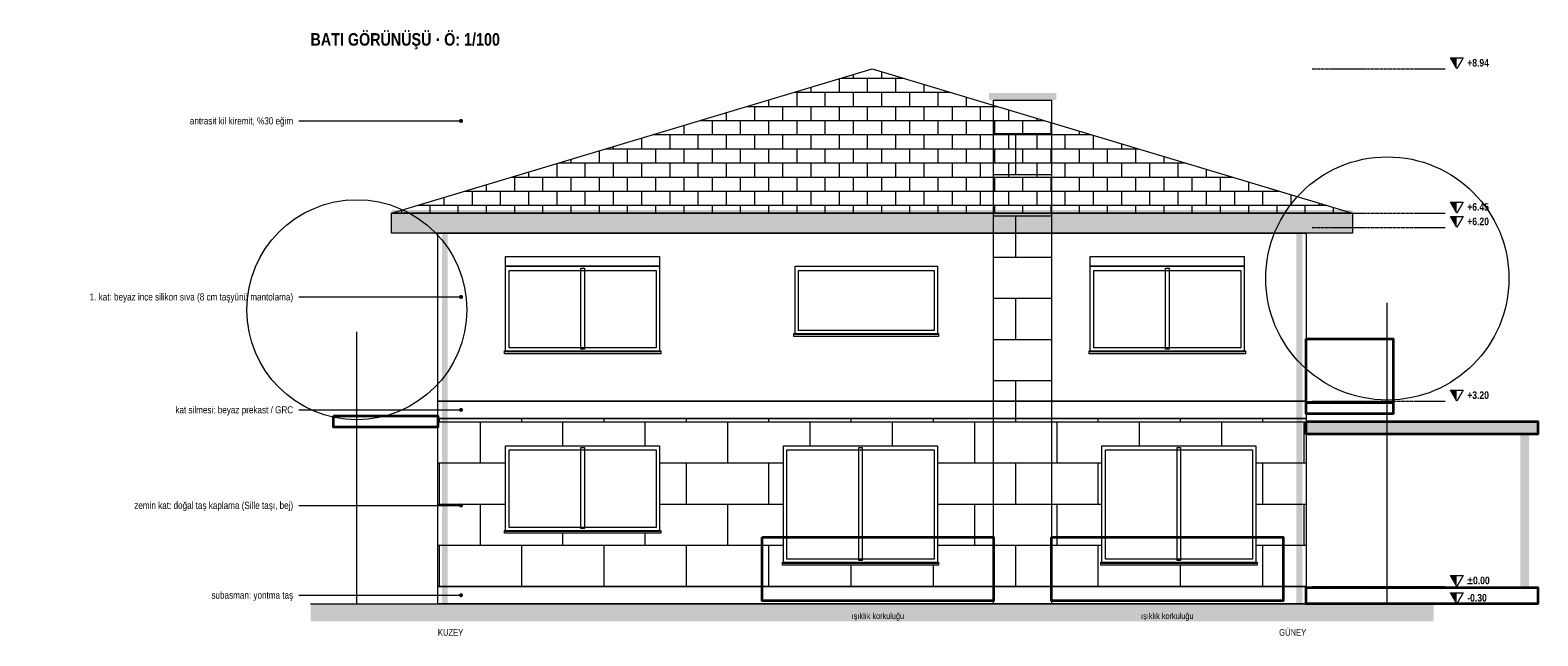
# Model space of a CAD drawing. Header units: centimetres. Extents: x -704 to 6449, y -85 to 961.
# Tile 2 of 2: x 3845 to 6449, y -85 to 961. Entities that reach past the tile are written whole.
import ezdxf
from ezdxf.enums import TextEntityAlignment as Align

# ---------------------------------------------------------------- set-up
doc = ezdxf.new("R2010")
doc.units = ezdxf.units.CM
doc.header["$LTSCALE"] = 0.25
doc.linetypes.add('ACAD_ISO02W100', pattern=[15, 12, -3])
for name, color, linetype, lineweight in [('M-BACA-TUGLA-1', 116, 'Continuous', 9), ('M-BACA-TUGLA-1-T', 8, 'Continuous', 5), ('M-BITK-AGAC-1', 70, 'Continuous', 9), ('M-CKAP-KIREMIT-1', 66, 'Continuous', 9), ('M-CKAP-KIREMIT-1-T', 8, 'Continuous', 5), ('M-CVRE-ZEMIN', 45, 'Continuous', 18), ('M-CVRE-ZEMIN-T', 8, 'Continuous', 5), ('M-DUVK-DOGALTAS-1', 139, 'Continuous', 5), ('M-DUVK-DOGALTAS-1-T', 8, 'Continuous', 5), ('M-DUVK-PREKAST-1', 127, 'Continuous', 5), ('M-GOST-KESITKOT', 46, 'Continuous', 9), ('M-GOST-YAZI', 2, 'Continuous', 9), ('M-PNKS-ALUMINYUM-1', 171, 'Continuous', 9), ('M-SIVA-1', 52, 'Continuous', 5), ('M-TASI-BETONARME-1', 5, 'Continuous', 35), ('M-TASI-BETONARME-1-T', 250, 'Continuous', 5), ('M-YIBO-SAC-1', 12, 'Continuous', 9)]:
    doc.layers.add(name, color=color, linetype=linetype, lineweight=lineweight)
doc.styles.add('YAZI', font='arialn.ttf')
doc.styles.add('YAZI-KALIN', font='arialnb.ttf')

msp = doc.modelspace()

# ---------------------------------------------------------------- hatches: boundary and pattern name
at = {"layer": 'M-BACA-TUGLA-1-T'}
h = msp.add_hatch(color=256, dxfattribs=at)
h.dxf.hatch_style = 1
h.paths.add_polyline_path([(5501, 852), (5617, 852), (5617, 840), (5501, 840)])
h = msp.add_hatch(dxfattribs=at)
h.set_pattern_fill('AR-B816', scale=0.35)
h.paths.add_polyline_path([(5509, 840), (5609, 840), (5609, -30), (5509, -30)])
at = {"layer": 'M-CKAP-KIREMIT-1-T'}
h = msp.add_hatch(dxfattribs=at)
h.set_pattern_fill('AR-B816', scale=0.12)
h.paths.add_polyline_path([(4469, 645), (5299, 894), (6129, 645)])
h = msp.add_hatch(color=256, dxfattribs=at)
h.dxf.hatch_style = 1
h.paths.add_polyline_path([(4469, 650), (6129, 650), (6129, 640), (4469, 640)])
h = msp.add_hatch(color=256, dxfattribs=at)
h.dxf.hatch_style = 1
h.paths.add_polyline_path([(4469, 645), (6129, 645), (6129, 610), (4469, 610)])
at = {"layer": 'M-CVRE-ZEMIN-T'}
h = msp.add_hatch(dxfattribs=at)
h.set_pattern_fill('EARTH', scale=5)
h.paths.add_polyline_path([(4329, -30), (6269, -30), (6269, -60), (4329, -60)])
at = {"layer": 'M-DUVK-DOGALTAS-1-T'}
h = msp.add_hatch(dxfattribs=at)
h.set_pattern_fill('AR-B816', scale=0.35)
h.paths.add_polyline_path([(4549, 290), (6049, 290), (6049, 243), (4549, 243)])
h = msp.add_hatch(dxfattribs=at)
h.set_pattern_fill('AR-B816', scale=0.35)
h.paths.add_polyline_path([(4549, 243), (4666, 243), (4666, 97), (4549, 97)])
h = msp.add_hatch(dxfattribs=at)
h.set_pattern_fill('AR-B816', scale=0.35)
h.paths.add_polyline_path([(4932, 243), (5146, 243), (5146, 97), (4932, 97)])
h = msp.add_hatch(dxfattribs=at)
h.set_pattern_fill('AR-B816', scale=0.35)
h.paths.add_polyline_path([(5412, 243), (5696, 243), (5696, 97), (5412, 97)])
h = msp.add_hatch(dxfattribs=at)
h.set_pattern_fill('AR-B816', scale=0.35)
h.paths.add_polyline_path([(5962, 243), (6049, 243), (6049, 97), (5962, 97)])
h = msp.add_hatch(dxfattribs=at)
h.set_pattern_fill('AR-B816', scale=0.35)
h.paths.add_polyline_path([(4549, 97), (4664, 97), (4664, 95), (4549, 95)])
h = msp.add_hatch(dxfattribs=at)
h.set_pattern_fill('AR-B816', scale=0.35)
h.paths.add_polyline_path([(4549, 95), (4664, 95), (4664, 92), (4549, 92)])
h = msp.add_hatch(dxfattribs=at)
h.set_pattern_fill('AR-B816', scale=0.35)
h.paths.add_polyline_path([(4549, 92), (5146, 92), (5146, 42), (4549, 42)])
h = msp.add_hatch(dxfattribs=at)
h.set_pattern_fill('AR-B816', scale=0.35)
h.paths.add_polyline_path([(4934, 97), (5146, 97), (5146, 95), (4934, 95)])
h = msp.add_hatch(dxfattribs=at)
h.set_pattern_fill('AR-B816', scale=0.35)
h.paths.add_polyline_path([(4934, 95), (5146, 95), (5146, 92), (4934, 92)])
h = msp.add_hatch(dxfattribs=at)
h.set_pattern_fill('AR-B816', scale=0.35)
h.paths.add_polyline_path([(5412, 97), (5696, 97), (5696, 95), (5412, 95)])
h = msp.add_hatch(dxfattribs=at)
h.set_pattern_fill('AR-B816', scale=0.35)
h.paths.add_polyline_path([(5412, 95), (5696, 95), (5696, 92), (5412, 92)])
h = msp.add_hatch(dxfattribs=at)
h.set_pattern_fill('AR-B816', scale=0.35)
h.paths.add_polyline_path([(5412, 92), (5696, 92), (5696, 42), (5412, 42)])
h = msp.add_hatch(dxfattribs=at)
h.set_pattern_fill('AR-B816', scale=0.35)
h.paths.add_polyline_path([(5962, 97), (6049, 97), (6049, 95), (5962, 95)])
h = msp.add_hatch(dxfattribs=at)
h.set_pattern_fill('AR-B816', scale=0.35)
h.paths.add_polyline_path([(5962, 95), (6049, 95), (6049, 92), (5962, 92)])
h = msp.add_hatch(dxfattribs=at)
h.set_pattern_fill('AR-B816', scale=0.35)
h.paths.add_polyline_path([(5962, 92), (6049, 92), (6049, 42), (5962, 42)])
h = msp.add_hatch(dxfattribs=at)
h.set_pattern_fill('AR-B816', scale=0.35)
h.paths.add_polyline_path([(4549, 42), (5144, 42), (5144, 40), (4549, 40)])
h = msp.add_hatch(dxfattribs=at)
h.set_pattern_fill('AR-B816', scale=0.35)
h.paths.add_polyline_path([(4549, 40), (5144, 40), (5144, 37), (4549, 37)])
h = msp.add_hatch(dxfattribs=at)
h.set_pattern_fill('AR-B816', scale=0.35)
h.paths.add_polyline_path([(4549, 37), (6049, 37), (6049, 0), (4549, 0)])
h = msp.add_hatch(dxfattribs=at)
h.set_pattern_fill('AR-B816', scale=0.35)
h.paths.add_polyline_path([(5414, 42), (5694, 42), (5694, 40), (5414, 40)])
h = msp.add_hatch(dxfattribs=at)
h.set_pattern_fill('AR-B816', scale=0.35)
h.paths.add_polyline_path([(5414, 40), (5694, 40), (5694, 37), (5414, 37)])
h = msp.add_hatch(dxfattribs=at)
h.set_pattern_fill('AR-B816', scale=0.35)
h.paths.add_polyline_path([(5964, 42), (6049, 42), (6049, 40), (5964, 40)])
h = msp.add_hatch(dxfattribs=at)
h.set_pattern_fill('AR-B816', scale=0.35)
h.paths.add_polyline_path([(5964, 40), (6049, 40), (6049, 37), (5964, 37)])
at = {"layer": 'M-GOST-KESITKOT'}
h = msp.add_hatch(color=256, dxfattribs=at)
h.dxf.hatch_style = 1
h.paths.add_polyline_path([(6298, 913), (6309, 913), (6309, 894)])
h = msp.add_hatch(color=256, dxfattribs=at)
h.dxf.hatch_style = 1
h.paths.add_polyline_path([(6298, 664), (6309, 664), (6309, 645)])
h = msp.add_hatch(color=256, dxfattribs=at)
h.dxf.hatch_style = 1
h.paths.add_polyline_path([(6298, 639), (6309, 639), (6309, 620)])
h = msp.add_hatch(color=256, dxfattribs=at)
h.dxf.hatch_style = 1
h.paths.add_polyline_path([(6298, 339), (6309, 339), (6309, 320)])
h = msp.add_hatch(color=256, dxfattribs=at)
h.dxf.hatch_style = 1
h.paths.add_polyline_path([(6298, 19), (6309, 19), (6309, 0)])
h = msp.add_hatch(color=256, dxfattribs=at)
h.dxf.hatch_style = 1
h.paths.add_polyline_path([(6298, -11), (6309, -11), (6309, -30)])
at = {"layer": 'M-GOST-YAZI'}
h = msp.add_hatch(color=256, dxfattribs=at)
h.dxf.hatch_style = 1
edge = h.paths.add_edge_path()
edge.add_arc((4589, 804), 3.5, 0, 360)
h = msp.add_hatch(color=256, dxfattribs=at)
h.dxf.hatch_style = 1
edge = h.paths.add_edge_path()
edge.add_arc((4589, 500), 3.5, 0, 360)
h = msp.add_hatch(color=256, dxfattribs=at)
h.dxf.hatch_style = 1
edge = h.paths.add_edge_path()
edge.add_arc((4589, 305), 3.5, 0, 360)
h = msp.add_hatch(color=256, dxfattribs=at)
h.dxf.hatch_style = 1
edge = h.paths.add_edge_path()
edge.add_arc((4589, 140), 3.5, 0, 360)
h = msp.add_hatch(color=256, dxfattribs=at)
h.dxf.hatch_style = 1
edge = h.paths.add_edge_path()
edge.add_arc((4589, -15), 3.5, 0, 360)
at = {"layer": 'M-TASI-BETONARME-1-T'}
h = msp.add_hatch(color=256, dxfattribs=at)
h.dxf.hatch_style = 1
h.paths.add_polyline_path([(6049, 285), (6449, 285), (6449, 263), (6049, 263)])
h = msp.add_hatch(color=256, dxfattribs=at)
h.dxf.hatch_style = 1
h.paths.add_polyline_path([(6419, 263), (6434, 263), (6434, -2), (6419, -2)])
at = {"layer": 'M-YIBO-SAC-1'}
h = msp.add_hatch(color=256, dxfattribs=at)
h.dxf.hatch_style = 1
h.paths.add_polyline_path([(4556, 610), (4566, 610), (4566, -30), (4556, -30)])
h = msp.add_hatch(color=256, dxfattribs=at)
h.dxf.hatch_style = 1
h.paths.add_polyline_path([(6032, 610), (6042, 610), (6042, -30), (6032, -30)])

# ---------------------------------------------------------------- linework, layer by layer
at = {"layer": 'M-BACA-TUGLA-1'}
msp.add_lwpolyline([(5509, 840), (5609, 840), (5609, -30), (5509, -30)], close=True, dxfattribs=at)
at = {"layer": 'M-BITK-AGAC-1'}
for p, q in [((6189, -30), (6189, 490)), ((4409, -30), (4409, 440))]:
    msp.add_line(p, q, dxfattribs=at)
for centre, radius in [((6189, 532), 210), ((4409, 478), 190)]:
    msp.add_circle(centre, radius, dxfattribs=at)
at = {"layer": 'M-CKAP-KIREMIT-1'}
for points in [[(4469, 645), (5299, 894), (6129, 645)], [(4469, 645), (6129, 645), (6129, 610), (4469, 610)]]:
    msp.add_lwpolyline(points, close=True, dxfattribs=at)
at = {"layer": 'M-CVRE-ZEMIN'}
msp.add_line((4329, -30), (6269, -30), dxfattribs=at)
at = {"layer": 'M-DUVK-DOGALTAS-1'}
for points in [[(4549, 290), (6049, 290), (6049, 0), (4549, 0)], [(4549, 0), (6049, 0), (6049, -30), (4549, -30)]]:
    msp.add_lwpolyline(points, close=True, dxfattribs=at)
at = {"layer": 'M-DUVK-PREKAST-1'}
msp.add_lwpolyline([(4549, 320), (6049, 320), (6049, 290), (4549, 290)], close=True, dxfattribs=at)
at = {"layer": 'M-GOST-KESITKOT', "linetype": 'ACAD_ISO02W100'}
for p, q in [((6059, 894), (6289, 894)), ((6059, 645), (6289, 645)), ((6059, 620), (6289, 620)), ((6059, 320), (6289, 320)), ((6059, 0), (6289, 0)), ((6059, -30), (6289, -30))]:
    msp.add_line(p, q, dxfattribs=at)
at = {"layer": 'M-GOST-KESITKOT'}
for points in [[(6298, 913), (6320, 913), (6309, 894)], [(6298, 664), (6320, 664), (6309, 645)], [(6298, 639), (6320, 639), (6309, 620)], [(6298, 339), (6320, 339), (6309, 320)], [(6298, 19), (6320, 19), (6309, 0)], [(6298, -11), (6320, -11), (6309, -30)]]:
    msp.add_lwpolyline(points, close=True, dxfattribs=at)
at = {"layer": 'M-GOST-YAZI'}
for p, q in [((4309, 804), (4589, 804)), ((4309, 500), (4589, 500)), ((4309, 305), (4589, 305)), ((4309, 140), (4589, 140)), ((4309, -15), (4589, -15))]:
    msp.add_line(p, q, dxfattribs=at)
at = {"layer": 'M-PNKS-ALUMINYUM-1'}
for points in [[(4666, 570), (4932, 570), (4932, 553), (4666, 553)], [(4666, 553), (4932, 553), (4932, 405), (4666, 405)], [(4796, 550), (4802, 550), (4802, 410), (4796, 410)], [(5166, 553), (5412, 553), (5412, 435), (5166, 435)], [(5676, 570), (5942, 570), (5942, 553), (5676, 553)], [(5676, 553), (5942, 553), (5942, 405), (5676, 405)], [(5806, 550), (5812, 550), (5812, 410), (5806, 410)], [(4672, 546), (4926, 546), (4926, 412), (4672, 412)], [(5172, 546), (5406, 546), (5406, 442), (5172, 442)], [(5682, 546), (5936, 546), (5936, 412), (5682, 412)], [(5164, 437), (5414, 437), (5414, 432), (5164, 432)], [(5164, 437), (5414, 437), (5414, 432), (5164, 432)], [(4664, 407), (4934, 407), (4934, 402), (4664, 402)], [(4664, 407), (4934, 407), (4934, 402), (4664, 402)], [(5674, 407), (5944, 407), (5944, 402), (5674, 402)], [(5674, 407), (5944, 407), (5944, 402), (5674, 402)], [(4666, 243), (4932, 243), (4932, 95), (4666, 95)], [(4672, 236), (4926, 236), (4926, 102), (4672, 102)], [(4796, 240), (4802, 240), (4802, 100), (4796, 100)], [(5146, 243), (5412, 243), (5412, 40), (5146, 40)], [(5152, 236), (5406, 236), (5406, 47), (5152, 47)], [(5276, 240), (5282, 240), (5282, 45), (5276, 45)], [(5696, 243), (5962, 243), (5962, 40), (5696, 40)], [(5702, 236), (5956, 236), (5956, 47), (5702, 47)], [(5826, 240), (5832, 240), (5832, 45), (5826, 45)], [(4664, 97), (4934, 97), (4934, 92), (4664, 92)], [(4664, 97), (4934, 97), (4934, 92), (4664, 92)], [(5144, 42), (5414, 42), (5414, 37), (5144, 37)], [(5144, 42), (5414, 42), (5414, 37), (5144, 37)], [(5694, 42), (5964, 42), (5964, 37), (5694, 37)], [(5694, 42), (5964, 42), (5964, 37), (5694, 37)]]:
    msp.add_lwpolyline(points, close=True, dxfattribs=at)
at = {"layer": 'M-SIVA-1'}
msp.add_lwpolyline([(4549, 610), (6049, 610), (6049, 320), (4549, 320)], close=True, dxfattribs=at)
at = {"layer": 'M-TASI-BETONARME-1'}
for points in [[(6049, 428), (6199, 428), (6199, 318), (6049, 318)], [(6049, 318), (6199, 318), (6199, 298), (6049, 298)], [(4369, 295), (4549, 295), (4549, 275), (4369, 275)], [(6049, 285), (6449, 285), (6449, 263), (6049, 263)], [(5109, 85), (5509, 85), (5509, -25), (5109, -25)], [(5609, 85), (6009, 85), (6009, -25), (5609, -25)], [(6049, -2), (6449, -2), (6449, -30), (6049, -30)]]:
    msp.add_lwpolyline(points, close=True, dxfattribs=at)

# ---------------------------------------------------------------- texts
at = {"layer": 'M-GOST-KESITKOT', "style": 'YAZI-KALIN'}
for s, p in [('+8.94', (6327, 898)), ('+6.45', (6327, 649)), ('+6.20', (6327, 624)), ('+3.20', (6327, 324)), ('%%p0.00', (6327, 4)), ('-0.30', (6327, -26))]:
    msp.add_text(s, height=12.96, dxfattribs=at).set_placement(p)
at = {"layer": 'M-GOST-YAZI'}
for s, height, style, p in [('BATI GÖRÜNÜŞÜ · Ö: 1/100', 21.6, 'YAZI-KALIN', (4329, 934)), ('KUZEY', 11.52, 'YAZI', (4549, -85))]:
    msp.add_text(s, height=height, dxfattribs=dict(at, style=style)).set_placement(p)
at = {"layer": 'M-GOST-YAZI', "style": 'YAZI'}
for s, height, p in [('antrasit kil kiremit, %30 eğim', 12.24, (4299, 798)), ('1. kat: beyaz ince silikon sıva (8 cm taşyünü mantolama)', 12.24, (4299, 494)), ('kat silmesi: beyaz prekast / GRC', 12.24, (4299, 299)), ('zemin kat: doğal taş kaplama (Sille taşı, bej)', 12.24, (4299, 134)), ('subasman: yontma taş', 12.24, (4299, -21)), ('GÜNEY', 11.52, (6049, -85))]:
    msp.add_text(s, height=height, dxfattribs=at).set_placement(p, align=Align.RIGHT)
for p in [(5309, -56), (5809, -56)]:
    msp.add_text('ışıklık korkuluğu', height=10.08, dxfattribs=at).set_placement(p, align=Align.CENTER)

doc.saveas('drawing.dxf')
